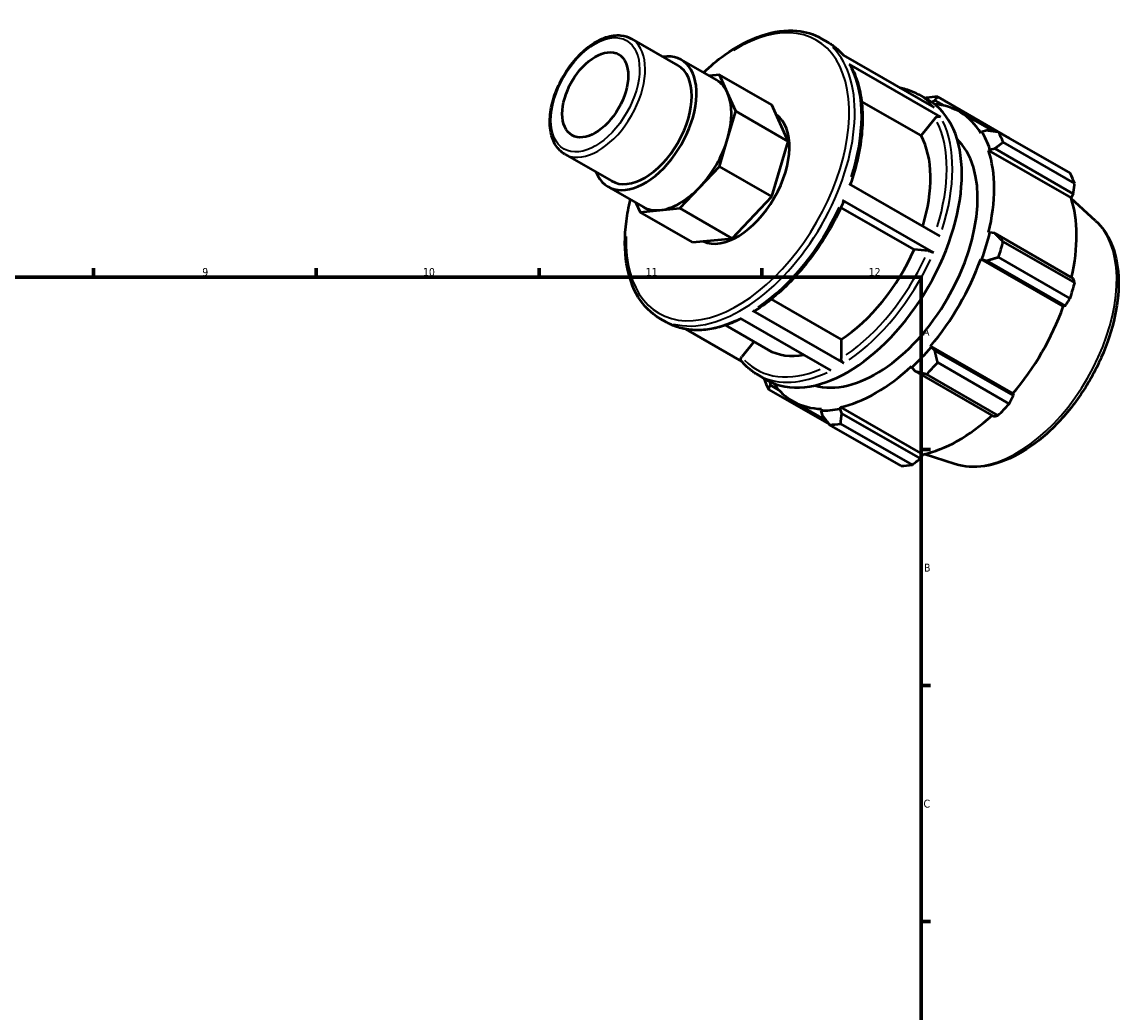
# Model space of a CAD drawing. Header units: millimetres. Extents: x 0 to 908, y 0 to 654.
# Tile 5 of 5: x 538 to 885, y 343 to 654. Entities that reach past the tile are written whole.
import ezdxf

# ---------------------------------------------------------------- set-up
doc = ezdxf.new("R2010")
doc.units = ezdxf.units.MM
for name, color, linetype, lineweight in [('Border (ISO)', 7, 'Continuous', 70), ('Visible (ISO)', 7, 'Continuous', 50), ('Visible Narrow (ISO)', 7, 'Continuous', 35)]:
    doc.layers.add(name, color=color, linetype=linetype, lineweight=lineweight)
doc.styles.add('Note Text (ISO)', font='tahoma.ttf')

# ---------------------------------------------------------------- blocks, each defined once
blk = doc.blocks.new('Borders Default Border')
at = {"layer": 'Border (ISO)'}
for p, q in [((560.67, 574), (560.67, 576.9)), ((630.75, 574), (630.75, 576.9)), ((700.83, 574), (700.83, 576.9)), ((770.92, 574), (770.92, 576.9)), ((821, 519.75), (823.9, 519.75)), ((821, 445.5), (823.9, 445.5)), ((821, 371.25), (823.9, 371.25))]:
    blk.add_line(p, q, dxfattribs=at)
at = {"layer": 'Border (ISO)', "flags": 128}
blk.add_lwpolyline([(20, 20), (20, 574), (821, 574), (821, 20), (20, 20)], dxfattribs=at)
at = {"layer": 'Border (ISO)', "color": 232, "true_color": 0xca0064, "char_height": 2.5, "attachment_point": 7, "style": 'Note Text (ISO)'}
for s, insert in [('9', (594.88, 574.35)), ('10', (664.29, 574.35)), ('11', (734.37, 574.4)), ('12', (804.46, 574.4)), ('A', (821.59, 555.62)), ('B', (821.89, 481.38)), ('C', (821.73, 407.08))]:
    blk.add_mtext(s, dxfattribs=dict(at, insert=insert))

msp = doc.modelspace()

# ---------------------------------------------------------------- linework, layer by layer
at = {"layer": 'Visible (ISO)'}
for p, q in [((729.839, 649.043), (744.504, 640.598)), ((789.541, 649.161), (791.598, 647.976)), ((745.55, 642.414), (756.557, 636.076)), ((796.417, 643.87), (825.069, 627.371)), ((827.048, 624.498), (798.396, 640.998)), ((757.528, 637.707), (754.271, 637.392)), ((760.112, 631.984), (757.528, 637.707)), ((774.038, 628.2), (757.528, 637.707)), ((762.696, 626.26), (760.112, 631.984)), ((820.956, 618.544), (802.245, 629.319)), ((820.25, 631.477), (823.197, 629.779)), ((824.251, 629.12), (825.287, 629.627)), ((825.287, 629.627), (828.079, 628.02)), ((848.704, 617.802), (826.191, 630.766)), ((760.112, 617.56), (762.696, 626.26)), ((779.205, 616.753), (762.696, 626.26)), ((779.205, 616.753), (774.038, 628.2)), ((833, 626.09), (843.8, 619.871)), ((825.384, 624.05), (820.956, 618.544)), ((840.089, 619.787), (839.735, 619.37)), ((841.597, 620.162), (840.089, 619.787)), ((845.322, 619.664), (867.835, 606.699)), ((757.528, 608.861), (760.112, 617.56)), ((774.038, 599.354), (779.205, 616.753)), ((869.28, 603.499), (846.767, 616.463)), ((708.925, 612.725), (723.59, 604.279)), ((842.213, 613.879), (842.594, 614.238)), ((842.213, 613.879), (868.142, 598.948)), ((842.594, 614.238), (844.156, 614.494)), ((844.156, 614.494), (868.849, 600.274)), ((751.291, 602.282), (757.528, 608.861)), ((774.038, 599.354), (757.528, 608.861)), ((722.544, 602.463), (733.551, 596.125)), ((745.054, 595.703), (751.291, 602.282)), ((798.226, 603.393), (826.878, 586.893)), ((731.242, 597.455), (732.579, 594.493)), ((761.563, 586.196), (774.038, 599.354)), ((824.863, 581.744), (796.211, 598.244)), ((868.849, 600.274), (868.142, 598.948)), ((875.851, 591.795), (868.212, 598.728)), ((732.579, 594.493), (738.816, 595.098)), ((749.088, 584.986), (732.579, 594.493)), ((738.816, 595.098), (745.054, 595.703)), ((761.563, 586.196), (745.054, 595.703)), ((818.77, 582.734), (795.775, 595.976)), ((842.594, 588.124), (842.213, 588.044)), ((844.156, 587.825), (842.594, 588.124)), ((868.849, 573.605), (844.156, 587.825)), ((749.088, 584.986), (761.563, 586.196)), ((846.767, 585.182), (869.28, 572.217)), ((823.199, 582.328), (818.77, 582.734)), ((867.835, 567.353), (845.322, 580.318)), ((839.735, 579.698), (840.089, 579.689)), ((839.735, 579.698), (865.663, 564.767)), ((840.089, 579.689), (841.597, 579.211)), ((841.597, 579.211), (866.29, 564.991)), ((773.791, 567.055), (795.792, 554.386)), ((768.031, 563.433), (796.683, 546.933)), ((866.29, 564.991), (865.663, 564.767)), ((738.789, 561.029), (740.846, 559.845)), ((792.688, 544.657), (764.036, 561.156)), ((746.945, 557.663), (764.55, 547.525)), ((759.462, 558.904), (772.836, 551.203)), ((768.432, 553.739), (764.561, 548.925)), ((795.792, 554.386), (795.792, 548.478)), ((824.119, 552.028), (823.934, 552.331)), ((823.934, 552.331), (849.863, 537.4)), ((825.287, 550.96), (824.119, 552.028)), ((849.98, 536.741), (825.287, 550.96)), ((817.951, 546.02), (818.071, 545.648)), ((818.071, 545.648), (819.11, 544.446)), ((826.191, 547.181), (848.704, 534.217)), ((769.498, 543.345), (772.446, 541.648)), ((819.11, 544.446), (843.803, 530.226)), ((845.216, 530.538), (822.703, 543.503)), ((773.028, 538.686), (792.04, 527.738)), ((773.557, 540.029), (773.483, 541.097)), ((776.272, 538.466), (773.557, 540.029)), ((780.557, 535.021), (791.109, 528.944)), ((849.863, 537.4), (849.98, 536.741)), ((789.622, 532.572), (789.437, 532.056)), ((789.437, 532.056), (789.868, 530.564)), ((795.485, 532.642), (795.605, 533.152)), ((796.044, 531.163), (795.485, 532.642)), ((795.605, 533.152), (821.534, 518.221)), ((795.647, 527.922), (818.161, 514.958)), ((820.737, 516.943), (796.044, 531.163)), ((814.673, 514.62), (792.16, 527.584)), ((821.534, 518.221), (820.737, 516.943)), ((831.727, 515.172), (821.897, 518.3))]:
    msp.add_line(p, q, dxfattribs=at)
msp.add_ellipse((718.491, 631.397), major_axis=(7.32, 12.711), ratio=0.5780931, dxfattribs=at)
for centre, major_axis, start_param, end_param in [((734.047, 622.439), (11.503, 19.975), 2.711893, 6.712885), ((734.047, 622.439), (10.457, 18.159), 3.1415927, 6.2831853), ((745.054, 616.1), (11.503, 19.975), 5.8885525, 6.2831853), ((745.054, 616.1), (11.503, 19.975), 5.1031544, 5.8885525), ((797.821, 585.713), (25.376, 44.066), 3.1415927, 6.2831853), ((809.175, 579.175), (28.195, 48.962), 0.3435016, 0.4380292), ((806.778, 580.556), (26.222, 45.535), 5.975819, 6.549735), ((763.274, 605.608), (11.503, 19.975), 3.1947918, 6.2277137), ((793.983, 587.924), (21.146, 36.721), 5.0874296, 5.9464417), ((806.778, 580.556), (26.504, 46.024), 5.8012861, 5.975819), ((809.175, 579.175), (28.195, 48.962), 5.8412887, 5.9358163), ((745.054, 616.1), (11.503, 19.975), 4.3177562, 5.1031544), ((806.778, 580.556), (22.556, 39.17), 3.2800269, 6.1447511), ((806.778, 580.556), (26.222, 45.535), 5.1904208, 5.8012861), ((831.689, 566.211), (28.195, 48.962), 5.8412887, 5.9358163), ((745.054, 616.1), (-11.503, -19.975), 0.3907654, 1.1761635), ((832.707, 565.625), (-26.222, -45.535), 2.0656152, 2.6596934), ((745.054, 616.1), (-11.503, -19.975), 0, 0.3907654), ((806.778, 580.556), (-26.504, -46.024), 1.8742952, 2.0488282), ((809.175, 579.175), (28.195, 48.962), 5.0558906, 5.1504181), ((793.983, 587.924), (-21.146, -36.721), 0.8438889, 1.7576515), ((806.778, 580.556), (26.222, 45.535), 4.4050227, 5.0158879), ((831.689, 566.211), (-28.195, -48.962), 1.9142979, 2.0088255), ((832.707, 565.625), (-26.222, -45.535), 1.26343, 1.8742952), ((806.778, 580.556), (-26.504, -46.024), 1.0888971, 1.26343), ((793.983, 587.924), (-21.146, -36.721), 0, 0.4508532), ((806.778, 580.556), (26.222, 45.535), 3.6196245, 4.2304897), ((809.175, 579.175), (28.195, 48.962), 4.2704924, 4.36502), ((809.175, 579.175), (-28.195, -48.962), 5.8412887, 5.9358163), ((806.778, 580.556), (-26.222, -45.535), 6.0166357, 6.5866842), ((806.778, 580.556), (-26.504, -46.024), 0.3034989, 0.4780318), ((831.689, 566.211), (-28.195, -48.962), 1.1288997, 1.2234273), ((809.175, 579.175), (-28.195, -48.962), 0.3435016, 0.4380292), ((832.707, 565.625), (-26.222, -45.535), 0.4780318, 1.0719493), ((831.689, 566.211), (-28.195, -48.962), 0.3435016, 0.4380292)]:
    msp.add_ellipse(centre, major_axis=major_axis, ratio=0.5780931, start_param=start_param, end_param=end_param, dxfattribs=at)
for points, knots in [([(708.925, 612.725), (707.801, 613.372), (706.844, 614.301), (705.323, 616.64), (704.783, 618.074), (704.16, 621.352), (704.113, 623.221), (704.535, 627.156), (705.011, 629.225), (706.429, 633.336), (707.368, 635.378), (709.612, 639.24), (710.916, 641.061), (713.768, 644.309), (715.317, 645.735), (718.524, 648.046), (720.183, 648.929), (723.45, 650.022), (725.062, 650.24), (727.745, 649.959), (728.854, 649.611), (729.839, 649.043)], [3.9250571, 3.9250571, 3.9250571, 3.9250571, 4.2118512, 4.2118512, 4.517063, 4.517063, 4.8438564, 4.8438564, 5.173975, 5.173975, 5.5024574, 5.5024574, 5.8301926, 5.8301926, 6.1587314, 6.1587314, 6.4888826, 6.4888826, 6.8151675, 6.8151675, 7.0666498, 7.0666498, 7.0666498, 7.0666498]), ([(752.532, 638.393), (754.699, 640.449), (756.936, 642.307), (763.054, 646.688), (766.994, 648.774), (774.679, 651.368), (778.428, 651.881), (784.663, 651.284), (787.249, 650.481), (789.541, 649.161)], [5.9711212, 5.9711212, 5.9711212, 5.9711212, 6.1624029, 6.1624029, 6.4865504, 6.4865504, 6.8094165, 6.8094165, 7.0666498, 7.0666498, 7.0666498, 7.0666498]), ([(791.598, 647.976), (791.978, 647.757), (792.35, 647.524), (793.077, 647.031), (793.432, 646.771), (794.124, 646.223), (794.461, 645.936), (795.116, 645.336), (795.435, 645.023), (796.019, 644.406), (796.286, 644.106), (796.546, 643.796)], [0.78346445, 0.78346445, 0.78346445, 0.78346445, 0.82613174, 0.82613174, 0.86879903, 0.86879903, 0.91146632, 0.91146632, 0.9541336, 0.9541336, 0.99220016, 0.99220016, 0.99220016, 0.99220016]), ([(798.396, 640.998), (798.506, 640.934), (798.613, 640.832), (798.684, 640.72), (798.689, 640.711), (798.694, 640.702)], [0, 0, 0, 0, 0.046622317, 0.046622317, 0.050435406, 0.050435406, 0.050435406, 0.050435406]), ([(798.694, 640.702), (799.726, 638.904), (800.556, 636.896), (801.796, 632.539), (802.207, 630.189), (802.605, 625.227), (802.593, 622.614), (802.153, 617.211), (801.724, 614.42), (800.478, 608.796), (799.666, 605.963), (798.674, 603.135)], [1.10815645, 1.10815645, 1.10815645, 1.10815645, 1.29523366, 1.29523366, 1.48231087, 1.48231087, 1.66938807, 1.66938807, 1.85646528, 1.85646528, 2.04081823, 2.04081823, 2.04081823, 2.04081823]), ([(814.15, 633.658), (814.824, 633.542), (815.484, 633.392), (817.583, 632.798), (818.963, 632.218), (820.25, 631.477)], [0.57472875, 0.57472875, 0.57472875, 0.57472875, 0.63901836, 0.63901836, 0.78346445, 0.78346445, 0.78346445, 0.78346445]), ([(825.384, 624.05), (825.48, 624.169), (825.618, 624.294), (825.878, 624.464), (826.047, 624.54), (826.337, 624.619), (826.511, 624.634), (826.787, 624.608), (826.938, 624.561), (827.048, 624.498)], [0.56035354, 0.56035354, 0.56035354, 0.56035354, 0.60712271, 0.60712271, 0.65384404, 0.65384404, 0.70051049, 0.70051049, 0.74713281, 0.74713281, 0.74713281, 0.74713281]), ([(738.789, 561.029), (736.071, 562.595), (733.776, 564.885), (730.216, 570.698), (728.98, 574.255), (727.694, 582.317), (727.676, 586.847), (728.558, 593.842), (728.977, 596.13), (729.526, 598.443)], [3.9250571, 3.9250571, 3.9250571, 3.9250571, 4.2301894, 4.2301894, 4.5450317, 4.5450317, 4.868377, 4.868377, 5.0205857, 5.0205857, 5.0205857, 5.0205857]), ([(796.612, 597.857), (795.387, 595.012), (793.989, 592.202), (790.894, 586.746), (789.198, 584.1), (785.565, 579.061), (783.628, 576.668), (779.579, 572.219), (777.466, 570.161), (773.133, 566.452), (770.913, 564.801), (768.675, 563.381)], [2.15585231, 2.15585231, 2.15585231, 2.15585231, 2.3428538, 2.3428538, 2.5298553, 2.5298553, 2.71685679, 2.71685679, 2.90385828, 2.90385828, 3.09085978, 3.09085978, 3.09085978, 3.09085978]), ([(796.211, 598.244), (796.32, 598.18), (796.427, 598.108), (796.558, 597.998), (796.604, 597.94), (796.618, 597.886), (796.617, 597.871), (796.611, 597.858)], [0, 0, 0, 0, 0.04662232, 0.04662232, 0.09328877, 0.09328877, 0.11243567, 0.11243567, 0.11243567, 0.11243567]), ([(875.851, 591.795), (877.947, 589.893), (879.605, 587.46), (882.087, 581.608), (882.821, 578.113), (883.232, 570.409), (882.853, 566.171), (881.018, 557.493), (879.56, 553.054), (875.734, 544.424), (873.372, 540.233), (867.971, 532.487), (864.934, 528.933), (858.449, 522.803), (855, 520.231), (847.986, 516.368), (844.417, 515.077), (837.733, 514.078), (834.595, 514.26), (831.727, 515.172)], [0.9087145, 0.9087145, 0.9087145, 0.9087145, 1.1953678, 1.1953678, 1.5110771, 1.5110771, 1.8423802, 1.8423802, 2.173558, 2.173558, 2.5029963, 2.5029963, 2.8323437, 2.8323437, 3.1633068, 3.1633068, 3.4949842, 3.4949842, 3.799807, 3.799807, 3.799807, 3.799807]), ([(823.199, 582.328), (823.294, 582.319), (823.432, 582.294), (823.693, 582.229), (823.861, 582.178), (824.152, 582.076), (824.325, 582.007), (824.601, 581.884), (824.753, 581.807), (824.863, 581.744)], [0.56035354, 0.56035354, 0.56035354, 0.56035354, 0.60712271, 0.60712271, 0.65384404, 0.65384404, 0.70051049, 0.70051049, 0.74713281, 0.74713281, 0.74713281, 0.74713281]), ([(768.675, 563.381), (768.671, 563.378), (768.666, 563.375), (768.583, 563.327), (768.474, 563.305), (768.271, 563.325), (768.141, 563.37), (768.031, 563.433)], [0.650799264, 0.650799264, 0.650799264, 0.650799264, 0.653610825, 0.653610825, 0.700272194, 0.700272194, 0.746903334, 0.746903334, 0.746903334, 0.746903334]), ([(764.386, 560.955), (762.737, 560.136), (761.091, 559.45), (757.745, 558.33), (756.048, 557.912), (752.723, 557.401), (751.094, 557.308), (747.942, 557.458), (746.417, 557.701), (743.513, 558.524), (742.133, 559.104), (740.846, 559.845)], [3.20997754, 3.20997754, 3.20997754, 3.20997754, 3.34727273, 3.34727273, 3.49171882, 3.49171882, 3.63616492, 3.63616492, 3.78061101, 3.78061101, 3.92505711, 3.92505711, 3.92505711, 3.92505711]), ([(764.457, 547.639), (764.434, 547.666), (764.414, 547.693), (764.332, 547.824), (764.286, 547.967), (764.265, 548.224), (764.287, 548.384), (764.379, 548.652), (764.465, 548.806), (764.561, 548.925)], [0.03425133, 0.03425133, 0.03425133, 0.03425133, 0.04663114, 0.04663114, 0.09329251, 0.09329251, 0.13999145, 0.13999145, 0.18672314, 0.18672314, 0.18672314, 0.18672314]), ([(769.498, 543.345), (769.118, 543.564), (768.746, 543.797), (768.019, 544.29), (767.664, 544.551), (766.972, 545.098), (766.635, 545.386), (765.979, 545.986), (765.661, 546.299), (765.044, 546.95), (764.745, 547.288), (764.456, 547.638)], [3.92505711, 3.92505711, 3.92505711, 3.92505711, 3.9677244, 3.9677244, 4.01039168, 4.01039168, 4.05305897, 4.05305897, 4.09572626, 4.09572626, 4.13839354, 4.13839354, 4.13839354, 4.13839354]), ([(796.683, 546.933), (796.573, 546.997), (796.444, 547.101), (796.241, 547.315), (796.131, 547.463), (795.976, 547.733), (795.902, 547.902), (795.818, 548.186), (795.792, 548.35), (795.792, 548.478)], [0, 0, 0, 0, 0.04663114, 0.04663114, 0.09329251, 0.09329251, 0.13999145, 0.13999145, 0.18672314, 0.18672314, 0.18672314, 0.18672314])]:
    msp.add_open_spline(points, degree=3, knots=knots, dxfattribs=at)
for points, weights in [([(822.703, 630.428), (822.512, 630.355), (822.323, 630.283)], [1.0120682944, 1.01172395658, 1.01137094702]), ([(825.287, 629.627), (825.714, 630.194), (826.191, 630.766)], [1.00460338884, 1.00874074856, 1.0120682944]), ([(845.322, 619.664), (843.406, 619.927), (841.597, 620.162)], [1.0120682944, 1.00874074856, 1.00460338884]), ([(844.156, 614.494), (845.419, 615.468), (846.767, 616.463)], [1.00460338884, 1.00874074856, 1.0120682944]), ([(848.77, 617.678), (848.737, 617.74), (848.704, 617.802)], [1.00015311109, 1.00007759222, 1]), ([(868.849, 600.274), (869.066, 601.85), (869.28, 603.499)], [1.00226304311, 1.00153975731, 1]), ([(846.767, 585.182), (845.419, 586.54), (844.156, 587.825)], [1.0120682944, 1.00874074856, 1.00460338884]), ([(841.597, 579.211), (843.406, 579.762), (845.322, 580.318)], [1.00460338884, 1.00874074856, 1.0120682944]), ([(869.28, 572.217), (869.066, 572.922), (868.849, 573.605)], [1, 1.00153975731, 1.00226304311]), ([(866.29, 564.991), (867.053, 566.145), (867.835, 567.353)], [1.00226304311, 1.00153975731, 1]), ([(826.191, 547.181), (825.714, 549.119), (825.287, 550.96)], [1.0120682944, 1.00874074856, 1.00460338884]), ([(771.538, 542.17), (771.561, 542.029), (771.584, 541.887)], [1.01157913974, 1.01182586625, 1.0120682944]), ([(819.11, 544.446), (820.854, 543.993), (822.703, 543.503)], [1.00460338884, 1.00874074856, 1.0120682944]), ([(773.028, 538.686), (773.283, 539.381), (773.557, 540.029)], [1.0120682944, 1.00874074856, 1.00460338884]), ([(848.704, 534.217), (849.361, 535.501), (849.98, 536.741)], [1, 1.00153975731, 1.00226304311]), ([(789.868, 530.564), (790.975, 529.113), (792.16, 527.584)], [1.00460338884, 1.00874074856, 1.0120682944]), ([(795.647, 527.922), (795.834, 529.585), (796.044, 531.163)], [1.0120682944, 1.00874074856, 1.00460338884]), ([(843.803, 530.226), (844.501, 530.375), (845.216, 530.538)], [1.00226304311, 1.00153975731, 1]), ([(818.161, 514.958), (819.481, 515.967), (820.737, 516.943)], [1, 1.00153975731, 1.00226304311])]:
    msp.add_rational_spline(points, weights, degree=2, dxfattribs=at)
at = {"layer": 'Visible Narrow (ISO)'}
for centre, major_axis, start_param, end_param in [((763.274, 605.608), (24.747, 42.974), 2.3200453, 7.1047326), ((719.382, 630.884), (-10.457, -18.159), 0.1570796, 2.984513), ((764.165, 605.095), (-25.376, -44.066), 0.1570796, 2.984513), ((766.222, 603.91), (25.376, 44.066), 6.080466, 6.2725159), ((766.222, 603.91), (25.376, 44.066), 5.0694004, 5.9118253), ((794.874, 587.411), (25.376, 44.066), 6.080466, 6.2725159), ((793.983, 587.924), (24.747, 42.974), 5.0770709, 5.910763), ((794.874, 587.411), (25.376, 44.066), 5.0694004, 5.9118253), ((766.222, 603.91), (-25.376, -44.066), 0.8806102, 1.7230351), ((851.001, 555.09), (22.236, 38.614), 3.4113974, 6.0133806), ((793.983, 587.924), (-24.747, -42.974), 0.8817491, 1.721629), ((794.874, 587.411), (25.376, 44.066), 4.0222028, 4.8646277), ((766.222, 603.91), (-25.376, -44.066), 0.0361319, 0.686507), ((793.983, 587.924), (-24.747, -42.974), 6.1163488, 6.9312451), ((794.874, 587.411), (-25.376, -44.066), 0.0361319, 0.686507)]:
    msp.add_ellipse(centre, major_axis=major_axis, ratio=0.5780931, start_param=start_param, end_param=end_param, dxfattribs=at)
msp.add_ellipse((718.491, 631.397), major_axis=(9.828, 17.067), ratio=0.5780931, dxfattribs=at)

# ---------------------------------------------------------------- block references
msp.add_blockref('Borders Default Border', (0, 0))

doc.saveas('drawing.dxf')
